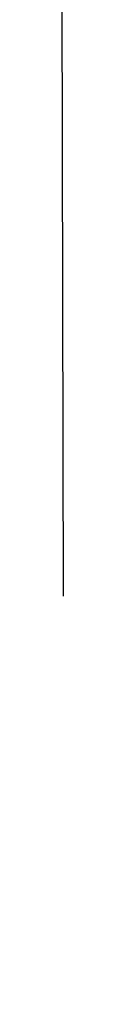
# Model space of a CAD drawing. Extents: x 0 to 1189, y 0 to 841.
# Tile 201 of 256: x 592.0554 to 592.0925, y 405.3301 to 411.0101. Entities that reach past the tile are written whole.
import ezdxf

# ---------------------------------------------------------------- set-up
doc = ezdxf.new("R2010")
doc.units = 0
doc.header["$LTSCALE"] = 65.395
doc.linetypes.add('DASHED', pattern=[0.2, 0.1, -0.1])
doc.layers.get('0').update_dxf_attribs({"linetype": 'CONTINUOUS'})

msp = doc.modelspace()

# ---------------------------------------------------------------- linework, layer by layer
at = {"color": 7, "linetype": 'DASHED'}
msp.add_line((592.0553884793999, 414.2234754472), (592.0925182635, 397.0752410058), dxfattribs=at)

doc.saveas('drawing.dxf')
